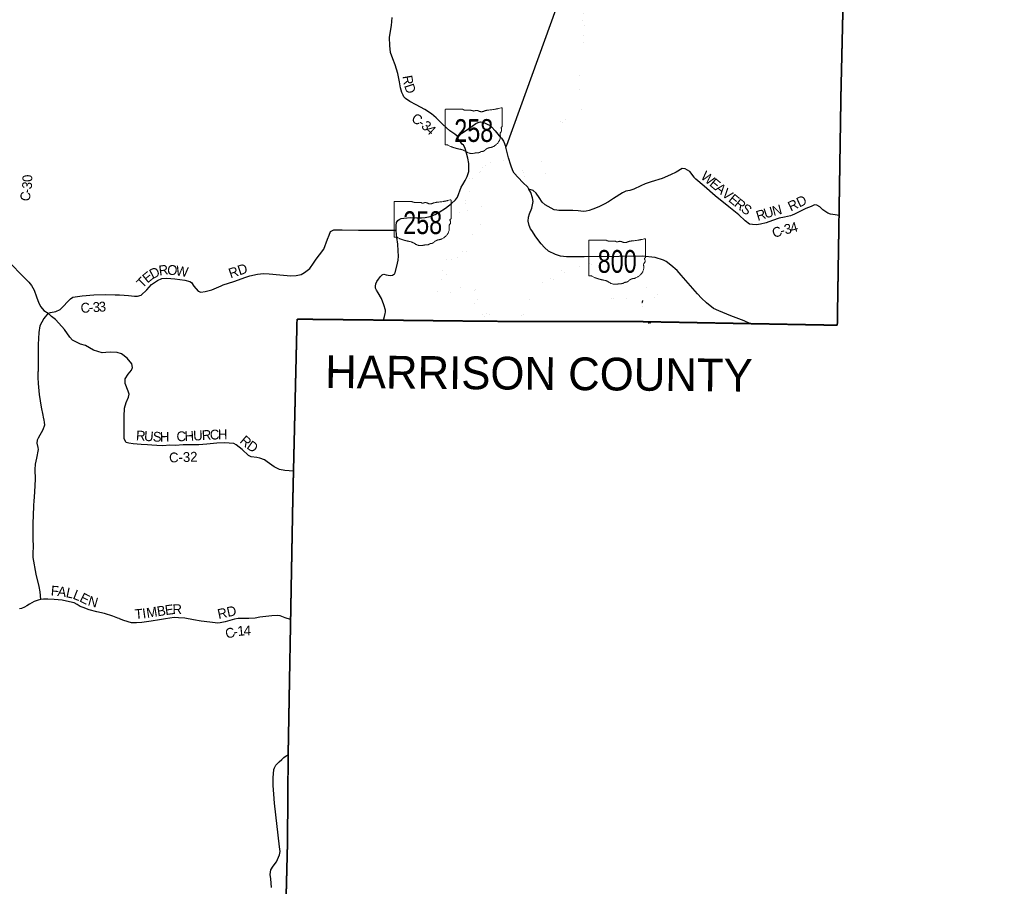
# Model space of a CAD drawing. Header units: feet. Extents: x 2045852 to 2423567, y 671180 to 1091522.
# Tile 18 of 101: x 2285023 to 2315134, y 824036 to 850522. Entities that reach past the tile are written whole.
import ezdxf
from ezdxf.enums import TextEntityAlignment as Align

# ---------------------------------------------------------------- set-up
doc = ezdxf.new("R2010")
doc.units = ezdxf.units.FT
doc.header["$MEASUREMENT"] = 0
doc.linetypes.add('OhDOT_USTN3', pattern=[0.22, 0.165, -0.055])
doc.linetypes.add('stream', pattern=[1.4, 0.7, -0.1, 0.1, -0.1, 0.1, -0.1, 0.1, -0.1])
for name, color, linetype in [('GM_X_Adjacent_County', 7, 'OhDOT_USTN3'), ('GM_X_Adjacent_County_Text', 7, 'Continuous'), ('GM_X_County', 7, 'OhDOT_USTN3'), ('GM_X_County_Road', 3, 'Continuous'), ('GM_X_County_Road_Text', 3, 'Continuous'), ('GM_X_Major_River', 5, 'stream'), ('GM_X_State_Location', 7, 'Continuous'), ('GM_X_State_Route', 1, 'Continuous'), ('GM_X_State_Shield', 7, 'Continuous')]:
    doc.layers.add(name, color=color, linetype=linetype)
doc.styles.add('Style-font30', font='font30.shx')

# ---------------------------------------------------------------- blocks, each defined once
blk = doc.blocks.new('M1-H5_3')
at = {"layer": 'GM_X_State_Shield', "color": 7, "linetype": 'Continuous', "lineweight": 13}
blk.add_rational_spline([(889, 90), (889, 366), (889, 642), (889, 642), (889, 643), (893, 663), (868, 660), (668, 605), (457, 588), (381, 580), (315, 549), (240, 521), (173, 560), (112, 595), (47, 566), (7, 549), (-22, 577), (-110, 589), (-199, 583), (-269, 581), (-324, 616), (-324, 616), (-324, 616), (-579, 616), (-834, 616), (-834, 616), (-834, 616), (-854, 614), (-851, 598), (-851, 598), (-851, 598), (-851, 70), (-851, -459), (-851, -459), (-851, -459), (-853, -474), (-835, -477), (-817, -477), (-799, -475), (-764, -473), (-747, -497), (-576, -575), (-384, -610), (-281, -631), (-203, -689), (-95, -759), (39, -728), (85, -714), (134, -717), (195, -718), (237, -683), (257, -669), (280, -677), (334, -668), (367, -632), (435, -561), (548, -554), (886, -443), (829, -154), (821, -106), (863, -70), (888, -16), (859, 37), (840, 63), (876, 72), (892, 76), (889, 90), (889, 90), (889, 90), (889, 90), (889, 90)], [1, 1, 1, 1, 1, 0.602679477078, 1, 0.993510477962, 1, 0.97918266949, 1, 0.861753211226, 1, 0.844914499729, 1, 0.780919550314, 1, 0.992003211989, 1, 0.94119849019, 1, 1, 1, 1, 1, 1, 1, 0.707106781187, 1, 1, 1, 1, 1, 1, 1, 0.729277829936, 1, 0.993307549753, 1, 0.85024490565, 1, 0.989290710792, 1, 0.968903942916, 1, 0.884615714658, 1, 0.975313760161, 1, 0.917850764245, 1, 0.834383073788, 1, 0.938481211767, 1, 0.912928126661, 1, 0.784359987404, 1, 0.905853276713, 1, 0.928432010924, 1, 0.626651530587, 1, 0.776429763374, 1, 1, 1, 1, 1], degree=2, knots=[0, 0, 0, 0.028571, 0.028571, 0.057143, 0.057143, 0.085714, 0.085714, 0.114286, 0.114286, 0.142857, 0.142857, 0.171429, 0.171429, 0.2, 0.2, 0.228571, 0.228571, 0.257143, 0.257143, 0.285714, 0.285714, 0.314286, 0.314286, 0.342857, 0.342857, 0.371429, 0.371429, 0.4, 0.4, 0.428571, 0.428571, 0.457143, 0.457143, 0.485714, 0.485714, 0.514286, 0.514286, 0.542857, 0.542857, 0.571429, 0.571429, 0.6, 0.6, 0.628571, 0.628571, 0.657143, 0.657143, 0.685714, 0.685714, 0.714286, 0.714286, 0.742857, 0.742857, 0.771429, 0.771429, 0.8, 0.8, 0.828571, 0.828571, 0.857143, 0.857143, 0.885714, 0.885714, 0.914286, 0.914286, 0.942857, 0.942857, 0.971429, 0.971429, 1, 1, 1], dxfattribs=at)
at = {"layer": 'GM_X_State_Shield', "color": 7, "linetype": 'Continuous', "lineweight": 13, "style": 'Style-font30', "width": 0.767998}
blk.add_attdef('M1-H5_3_14436', text='', height=696, dxfattribs=at).set_placement((21, -384), align=Align.CENTER)

msp = doc.modelspace()

# ---------------------------------------------------------------- linework, layer by layer
at = {"layer": 'GM_X_Adjacent_County', "flags": 128}
msp.add_lwpolyline([(2310498, 865288), (2310502, 865439), (2310607, 871396), (2310623, 872508), (2310623, 872515), (2310724, 876069), (2310806, 880375), (2310895, 887022), (2310932, 888659), (2313419, 888610), (2316068, 888558), (2320173, 888469), (2321405, 888443), (2322870, 888380), (2326331, 888233), (2326871, 888238), (2326906, 888890), (2329386, 888849), (2330717, 888841), (2331547, 888836), (2333315, 888827), (2333368, 888826), (2333670, 888820), (2335746, 888777), (2336969, 888751), (2339367, 888700), (2340249, 888682), (2342120, 888644), (2347444, 888538), (2351283, 888487), (2352442, 888459), (2354893, 888400), (2356925, 888351), (2358189, 888324), (2358194, 887744), (2360188, 887687), (2361544, 887655), (2362089, 887642), (2365466, 887563), (2366996, 887527), (2369283, 887479), (2370624, 887457), (2370930, 887452), (2374652, 887391), (2374666, 887390), (2375438, 887380), (2379467, 887325), (2382006, 887255), (2384023, 887194), (2386142, 887113), (2387317, 887101), (2387703, 887097), (2389162, 887081), (2392161, 887049), (2393068, 887038), (2396570, 887000), (2396965, 886996), (2397365, 886992), (2401014, 886966), (2402299, 886946), (2406313, 886903), (2410618, 886798), (2413251, 886732), (2416785, 886738), (2417100, 886739), (2421843, 886747), (2423542, 886750), (2423542, 886510), (2423519, 882691), (2423567, 882364), (2423514, 882170), (2423489, 880464), (2423458, 878428), (2423361, 871634), (2423348, 870773), (2422131, 870747), (2422097, 868684), (2422072, 865013), (2422063, 863549), (2422060, 863128), (2422044, 862333), (2422002, 860029), (2421850, 852389), (2421849, 852309), (2421713, 845229), (2421690, 844094), (2421685, 843884), (2421573, 839536), (2421552, 838717), (2421399, 832828), (2421282, 828305), (2421140, 822862), (2421137, 822716), (2421030, 817778), (2421004, 816240), (2420996, 815644), (2420987, 815211), (2420979, 814735), (2420917, 811040), (2420914, 810830), (2420908, 810486), (2420861, 807649), (2420846, 806767), (2420846, 806761), (2420706, 802100), (2420678, 801171), (2420649, 799953), (2420627, 798987), (2420590, 797508), (2420428, 790627), (2419591, 790653), (2417739, 790711), (2413401, 790833), (2410813, 790895), (2409069, 790937), (2404548, 791106), (2403841, 791122), (2393914, 791350), (2393907, 791350), (2393150, 791372), (2389949, 791467), (2389614, 791477), (2387747, 791532), (2385006, 791616), (2383108, 791675), (2382466, 791698), (2377803, 791864), (2377735, 791866), (2373277, 792022), (2372280, 792057), (2366869, 792251), (2364770, 792316), (2361393, 792420), (2360813, 792438), (2356332, 792624), (2356335, 793768), (2354133, 793728), (2352742, 793704), (2350653, 793669), (2348328, 793631), (2347420, 793640), (2345598, 793658), (2344679, 793667), (2341706, 793694), (2338245, 793712), (2335944, 793725), (2329535, 793800), (2324581, 793897), (2324572, 792923), (2320703, 792942), (2319605, 792982), (2317765, 792991), (2313830, 793043), (2310364, 793079), (2305819, 793124), (2303152, 793123), (2301755, 793131), (2299175, 793146), (2298035, 793128), (2293374, 793190), (2292779, 793198), (2292800, 794225), (2292913, 802612), (2292920, 803204), (2292931, 803917), (2292944, 804219), (2293017, 808570), (2293020, 810701), (2293026, 814182), (2293029, 814434), (2293031, 814619), (2293041, 815366), (2293053, 815903), (2293112, 818342), (2293117, 818552), (2293188, 821552), (2293118, 821627), (2293212, 825327), (2293233, 828059), (2293308, 832193), (2293369, 835523), (2293369, 835544), (2293396, 836726), (2293505, 841370), (2296152, 841341), (2298203, 841318), (2298984, 841309), (2299409, 841304), (2303948, 841296), (2307349, 841233), (2310027, 841184), (2310080, 844541), (2310114, 846712), (2310138, 848241), (2310214, 851520), (2310223, 851932), (2310248, 853220), (2310306, 856424), (2310398, 861026)], close=True, dxfattribs=at)
at = {"layer": 'GM_X_County', "flags": 128}
msp.add_lwpolyline([(2243670, 966925), (2245496, 967220), (2251259, 968089), (2252800, 968322), (2253355, 968407), (2253837, 968476), (2254521, 968572), (2255025, 968928), (2255796, 970471), (2256626, 972503), (2256998, 973008), (2257525, 973068), (2258050, 972955), (2258559, 972903), (2259079, 972653), (2259584, 972510), (2260105, 972490), (2261703, 971959), (2262214, 971872), (2262721, 971844), (2262781, 971821), (2263021, 971730), (2263225, 971652), (2263732, 971249), (2264085, 970742), (2264011, 970226), (2263502, 969934), (2262984, 969822), (2262477, 969650), (2261456, 968823), (2260946, 968539), (2260640, 968285), (2264331, 968240), (2265711, 968240), (2270238, 968238), (2272659, 968235), (2280722, 968218), (2285626, 968187), (2286951, 968168), (2287501, 968160), (2288216, 968150), (2292919, 968108), (2296526, 968104), (2296479, 965356), (2296448, 963511), (2296423, 960870), (2296408, 958466), (2296367, 956057), (2296281, 950996), (2296177, 947051), (2296064, 942890), (2296028, 941568), (2295972, 939486), (2295916, 936962), (2299326, 936856), (2302575, 936812), (2308259, 936694), (2311710, 936593), (2311634, 933543), (2311541, 929080), (2311333, 919259), (2311306, 917826), (2311256, 915178), (2311236, 914088), (2311214, 912955), (2311204, 912098), (2311183, 910510), (2311162, 908662), (2311142, 906658), (2311136, 904416), (2311128, 901731), (2311015, 895934), (2310932, 888659), (2310895, 887022), (2310806, 880375), (2310724, 876069), (2310623, 872515), (2310623, 872508), (2310607, 871396), (2310502, 865439), (2310498, 865288), (2310398, 861026), (2310306, 856424), (2310248, 853220), (2310223, 851932), (2310214, 851520), (2310138, 848241), (2310114, 846712), (2310080, 844541), (2310027, 841184), (2307349, 841233), (2303948, 841296), (2299409, 841304), (2298984, 841309), (2298203, 841318), (2296152, 841341), (2293505, 841370), (2293396, 836726), (2293369, 835544), (2293369, 835523), (2293308, 832193), (2293233, 828059), (2293212, 825327), (2293118, 821627), (2293188, 821552), (2293117, 818552), (2293112, 818342), (2293053, 815903), (2293041, 815366), (2293031, 814619), (2293029, 814434), (2293026, 814182), (2293020, 810701), (2293017, 808570), (2288312, 808685), (2287694, 808712), (2286396, 808723), (2285052, 808754), (2284511, 808769), (2281941, 808765), (2278607, 808857), (2275865, 808932), (2274807, 808927), (2272383, 808997), (2271583, 809017), (2268756, 809074), (2267589, 809085), (2266460, 809129), (2265363, 809148), (2262276, 809213), (2258356, 809339), (2255913, 809419), (2251689, 809473), (2251380, 809474), (2247789, 809509), (2244622, 809597), (2241725, 809678), (2240904, 809686), (2239933, 809721), (2237881, 809768), (2235157, 809813), (2235108, 809832), (2235024, 809841), (2234824, 809845), (2234064, 809837), (2233946, 809839), (2233091, 809852), (2227551, 809935), (2226694, 809947), (2224069, 810043), (2222591, 810077), (2216385, 810247), (2216269, 810252), (2215989, 810263), (2213519, 810293), (2213627, 817102), (2213655, 818136), (2213726, 820713), (2213805, 823202), (2213815, 823503), (2213879, 825865), (2213899, 826592), (2213910, 827017), (2213920, 827376), (2213958, 828780), (2214067, 832866), (2214085, 833647), (2214161, 837071), (2214172, 837601), (2214173, 837651), (2214280, 842456), (2214325, 844752), (2214394, 848299), (2214406, 850297), (2214439, 851037), (2214443, 851558), (2214446, 852454), (2214462, 853287), (2214476, 853629), (2214493, 853816), (2214491, 853997), (2214499, 854314), (2214510, 854746), (2214525, 855349), (2214553, 855578), (2214547, 856204), (2214657, 859704), (2214652, 860056), (2214703, 861291), (2214685, 861780), (2214689, 861870), (2214692, 861891), (2214706, 862018), (2214722, 862314), (2214713, 862358), (2214760, 863784), (2213059, 863767), (2212338, 863778), (2207729, 863916), (2205877, 863971), (2201653, 864097), (2200260, 864139), (2197000, 864235), (2196205, 864256), (2196155, 864257), (2196092, 864258), (2195885, 864274), (2195196, 864286), (2194935, 864288), (2191445, 864378), (2189480, 864425), (2188982, 864436), (2188457, 864449), (2187922, 864462), (2187925, 864628), (2187948, 865755), (2187948, 866033), (2188007, 867963), (2188110, 871364), (2188124, 871834), (2188182, 873967), (2188318, 879030), (2188403, 882186), (2188476, 886476), (2188490, 887264), (2188495, 887582), (2188532, 889441), (2188560, 890861), (2188613, 891479), (2190605, 891425), (2191120, 891411), (2193461, 891346), (2197423, 891265), (2199208, 891260), (2199586, 891258), (2199593, 891663), (2199711, 897821), (2199775, 901222), (2199836, 904425), (2199869, 906089), (2199891, 907113), (2199947, 909708), (2200006, 912318), (2200087, 915212), (2200143, 917325), (2200155, 917813), (2200338, 924556), (2200392, 926843), (2200484, 930897), (2200489, 931164), (2200543, 933850), (2200339, 933858), (2200406, 936209), (2200436, 937271), (2200493, 940261), (2200529, 942562), (2200560, 945010), (2200580, 945814), (2200683, 949897), (2200730, 951733), (2200755, 952721), (2200835, 955808), (2200883, 957242), (2200924, 958023), (2200215, 958030), (2199395, 958038), (2199385, 959902), (2202793, 960436), (2203294, 960508), (2204689, 960708), (2205329, 960811), (2211388, 961785), (2213677, 962155), (2216348, 962587), (2220392, 963239), (2223431, 963729), (2224410, 963887), (2224423, 963889), (2230233, 964788), (2231146, 964928), (2231408, 964969), (2232372, 965117), (2232817, 965186), (2235507, 965607), (2235785, 965650), (2240387, 966394)], close=True, dxfattribs=at)
at = {"layer": 'GM_X_County_Road', "flags": 128}
for points in [[(2298442, 846933), (2298330, 847028), (2298179, 847125), (2298077, 847219), (2297955, 847331), (2297762, 847519), (2297617, 847646), (2297414, 847779), (2297143, 847918), (2296950, 848019), (2296819, 848112), (2296775, 848166), (2296750, 848213), (2296708, 848301), (2296671, 848444), (2296642, 848623), (2296584, 848879), (2296509, 849146), (2296438, 849326), (2296365, 849521), (2296340, 849738), (2296335, 849979), (2296361, 850175), (2296391, 850343), (2296415, 850593)], [(2305654, 845701), (2305654, 845701), (2305647, 845709), (2305518, 845882), (2305372, 845967), (2305283, 845971), (2305100, 845865), (2304924, 845779), (2304674, 845674), (2304331, 845569), (2304151, 845508), (2304014, 845449), (2303804, 845343), (2303678, 845299), (2303563, 845279), (2303453, 845228), (2303185, 845054), (2303027, 844954), (2302894, 844883), (2302730, 844799), (2302547, 844732), (2302440, 844695), (2302347, 844668), (2302265, 844662), (2302104, 844677), (2301937, 844695), (2301871, 844696), (2301681, 844688), (2301507, 844688), (2301451, 844699), (2301365, 844715), (2301090, 844861), (2300999, 844945), (2300914, 845087), (2300820, 845219), (2300723, 845307), (2300597, 845339)], [(2310080, 844541), (2309957, 844558), (2309823, 844578), (2309737, 844614), (2309580, 844715), (2309496, 844803), (2309401, 844859), (2309331, 844865), (2309227, 844818), (2309064, 844750), (2308881, 844663), (2308713, 844576), (2308648, 844547), (2308593, 844528), (2308415, 844488), (2308244, 844453), (2308049, 844386), (2307852, 844314), (2307683, 844271), (2307552, 844249), (2307429, 844259), (2307341, 844269), (2307205, 844375), (2307016, 844563), (2306708, 844805), (2306293, 845142), (2305955, 845431), (2305702, 845646), (2305654, 845701)], [(2291187, 842393), (2291188, 842393), (2291245, 842417), (2291571, 842523), (2291938, 842649), (2292060, 842692), (2292296, 842743), (2292476, 842762), (2292648, 842756), (2292980, 842726), (2293311, 842690), (2293481, 842700), (2293635, 842740), (2293735, 842793), (2293891, 842919), (2294004, 843077), (2294088, 843199), (2294194, 843335), (2294326, 843514), (2294441, 843817), (2294486, 843941), (2294527, 844046), (2294626, 844103), (2294885, 844101), (2295380, 844095), (2295853, 844094), (2296312, 844088), (2296539, 844086)], [(2284338, 843656), (2284385, 843580), (2284430, 843534), (2284500, 843401), (2284567, 843298), (2284685, 843139), (2284847, 842966), (2284997, 842809), (2285153, 842655), (2285264, 842540), (2285298, 842504), (2285379, 842403), (2285465, 842253), (2285538, 842056), (2285610, 841854), (2285665, 841749), (2285765, 841637), (2285889, 841555)], [(2285889, 841555), (2285962, 841570), (2286123, 841604), (2286256, 841665), (2286366, 841763), (2286482, 841897), (2286577, 841994), (2286651, 842041), (2286934, 842087), (2287295, 842113), (2287655, 842128), (2287941, 842116), (2288071, 842118), (2288214, 842105), (2288355, 842090), (2288536, 842075), (2288628, 842073), (2288735, 842105), (2288916, 842264), (2289056, 842425), (2289240, 842555), (2289370, 842609), (2289524, 842625), (2289771, 842601), (2290074, 842557), (2290228, 842518), (2290274, 842488), (2290353, 842376), (2290485, 842224), (2290562, 842199), (2290694, 842220), (2290894, 842270), (2291187, 842393)], [(2285889, 841555), (2285765, 841388), (2285641, 841161), (2285605, 840961), (2285592, 840591), (2285591, 839952), (2285583, 839769)], [(2286125, 841346), (2286123, 841347), (2286113, 841359), (2285994, 841449), (2285889, 841555)], [(2293396, 836726), (2293134, 836744), (2292968, 836776), (2292804, 836852), (2292589, 837014), (2292506, 837071), (2292370, 837124), (2292273, 837138), (2292103, 837163), (2292017, 837205), (2291826, 837385), (2291646, 837531), (2291568, 837569), (2291425, 837582), (2291279, 837591), (2291055, 837576), (2290750, 837547), (2290502, 837533), (2290253, 837529), (2290025, 837524), (2289789, 837513), (2289613, 837514), (2289405, 837502), (2289218, 837509), (2289059, 837521), (2288928, 837533), (2288739, 837544), (2288488, 837562), (2288363, 837578), (2288280, 837598), (2288236, 837668), (2288222, 837724), (2288215, 838400), (2288227, 838653), (2288283, 838822), (2288355, 838990), (2288369, 839073), (2288340, 839174), (2288247, 839405), (2288252, 839542), (2288344, 839688), (2288442, 839806), (2288474, 839896), (2288455, 840005), (2288308, 840179), (2288133, 840309), (2288005, 840353), (2287812, 840363), (2287656, 840348), (2287549, 840340), (2287278, 840426), (2287031, 840566), (2286886, 840609), (2286642, 840730), (2286555, 840824), (2286394, 841051), (2286125, 841346)], [(2285583, 839769), (2285582, 839765), (2285574, 839588), (2285585, 839402), (2285617, 839070), (2285682, 838678), (2285732, 838440), (2285741, 838374), (2285763, 838286), (2285772, 838225), (2285781, 838133), (2285726, 837986), (2285588, 837728), (2285557, 837668), (2285551, 837576), (2285575, 837450), (2285586, 837391), (2285539, 837124), (2285500, 836939), (2285489, 836774), (2285492, 836481), (2285472, 836091), (2285453, 835795), (2285448, 835700), (2285445, 835656), (2285424, 835118)], [(2285424, 835118), (2285424, 835113), (2285423, 835081), (2285428, 834654), (2285431, 834423), (2285425, 834222), (2285421, 834086), (2285514, 833576), (2285604, 833202), (2285636, 833035), (2285662, 832801)], [(2288065, 832217), (2288024, 832232), (2287873, 832292), (2287619, 832370), (2287381, 832429), (2287148, 832488), (2286960, 832555), (2286872, 832593), (2286777, 832653), (2286689, 832702), (2286551, 832734), (2286322, 832783), (2286082, 832805), (2285888, 832812), (2285751, 832811), (2285662, 832801), (2285592, 832785), (2285467, 832743), (2285320, 832662), (2285245, 832610), (2285172, 832570), (2285081, 832529), (2285017, 832517)], [(2293308, 832193), (2293145, 832246), (2292986, 832302), (2292905, 832314), (2292733, 832306), (2292546, 832283), (2292364, 832264), (2292229, 832235), (2292033, 832226), (2291879, 832222), (2291793, 832222), (2291705, 832218), (2291596, 832198), (2291445, 832161), (2291309, 832122), (2291158, 832093), (2291084, 832083), (2290838, 832107), (2290572, 832143), (2290340, 832176), (2290069, 832235), (2289878, 832245), (2289749, 832247), (2289485, 832206), (2289297, 832183), (2289039, 832140), (2288758, 832099), (2288594, 832089), (2288446, 832088), (2288208, 832164), (2288074, 832213), (2288065, 832217)]]:
    msp.add_lwpolyline(points, dxfattribs=at)
at = {"layer": 'GM_X_Major_River'}
for p, q in [((2304072, 841939), (2304051, 841861)), ((2299389, 841322), (2299485, 841319)), ((2300041, 841312), (2300176, 841310)), ((2304247, 841254), (2304322, 841253))]:
    msp.add_line(p, q, dxfattribs=at)
at = {"layer": 'GM_X_Major_River', "ltscale": 0.333, "const_width": 0.18, "flags": 128}
for points in [[(2303535, 852103), (2303537, 852071), (2303538, 851999), (2303555, 851933), (2303564, 851869), (2303569, 851819), (2303574, 851751), (2303570, 851699), (2303561, 851645), (2303536, 851580), (2303515, 851510), (2303502, 851445), (2303469, 851375), (2303444, 851304), (2303415, 851238), (2303376, 851171), (2303302, 851124), (2303236, 851131), (2303166, 851175), (2303115, 851192), (2303053, 851187), (2303002, 851172), (2302932, 851159), (2302849, 851106), (2302791, 851061), (2302724, 850992), (2302667, 850938), (2302616, 850897), (2302554, 850860), (2302493, 850817), (2302421, 850780), (2302354, 850761), (2302284, 850722), (2302229, 850659), (2302214, 850595), (2302217, 850533), (2302230, 850471), (2302265, 850405), (2302297, 850332), (2302322, 850262), (2302335, 850192), (2302312, 850119), (2302269, 850047), (2302234, 849982), (2302219, 849932), (2302206, 849875), (2302185, 849809), (2302162, 849739), (2302146, 849680), (2302135, 849628), (2302128, 849570), (2302127, 849492), (2302130, 849426), (2302129, 849360), (2302127, 849307), (2302120, 849247), (2302117, 849193), (2302116, 849127), (2302115, 849055), (2302120, 848989), (2302147, 848921), (2302136, 848853), (2302130, 848790), (2302123, 848716), (2302126, 848656), (2302127, 848602), (2302136, 848526), (2302143, 848474), (2302149, 848420), (2302154, 848368), (2302157, 848316), (2302156, 848244), (2302154, 848192), (2302163, 848122), (2302166, 848062), (2302165, 847995), (2302160, 847939), (2302139, 847873), (2302083, 847824), (2302024, 847781), (2301939, 847718), (2301867, 847689), (2301800, 847644), (2301731, 847589), (2301671, 847534), (2301602, 847463), (2301545, 847416), (2301494, 847379), (2301428, 847330), (2301377, 847298), (2301308, 847240), (2301274, 847190), (2301233, 847121), (2301218, 847055), (2301225, 846989), (2301244, 846925), (2301269, 846851), (2301289, 846797), (2301302, 846741), (2301317, 846667), (2301322, 846617)], [(2301032, 845425), (2301077, 845498), (2301102, 845554), (2301115, 845609), (2301123, 845659), (2301126, 845719), (2301109, 845783), (2301098, 845853), (2301091, 845905), (2301081, 845975), (2301064, 846043), (2301051, 846097), (2301050, 846163), (2301067, 846219), (2301083, 846272), (2301136, 846336), (2301189, 846369), (2301241, 846400), (2301299, 846417), (2301350, 846439), (2301387, 846506), (2301401, 846556), (2301410, 846619), (2301407, 846673), (2301388, 846747), (2301371, 846798), (2301347, 846868), (2301326, 846934), (2301309, 847002), (2301302, 847060), (2301331, 847111), (2301388, 847189), (2301445, 847246), (2301497, 847297), (2301566, 847352), (2301617, 847387), (2301671, 847422), (2301734, 847469), (2301806, 847524), (2301871, 847563), (2301934, 847600), (2301990, 847636), (2302041, 847673), (2302111, 847702), (2302178, 847737), (2302230, 847796), (2302243, 847848), (2302252, 847924), (2302245, 847992), (2302232, 848056), (2302221, 848118), (2302222, 848199), (2302215, 848265), (2302206, 848345), (2302207, 848407), (2302209, 848465), (2302210, 848515), (2302207, 848583), (2302204, 848635), (2302206, 848693), (2302207, 848747), (2302218, 848818), (2302223, 848888), (2302214, 848962), (2302199, 849036), (2302202, 849086), (2302220, 849136), (2302215, 849200), (2302206, 849260), (2302199, 849338), (2302198, 849409), (2302199, 849471), (2302210, 849537), (2302215, 849605), (2302216, 849669), (2302230, 849738), (2302251, 849806), (2302278, 849872), (2302305, 849947), (2302330, 849997), (2302365, 850068), (2302394, 850132), (2302387, 850202), (2302382, 850273), (2302373, 850343), (2302350, 850408), (2302314, 850478), (2302285, 850546), (2302304, 850612), (2302357, 850685), (2302418, 850718), (2302470, 850733), (2302538, 850759), (2302607, 850796), (2302666, 850839), (2302719, 850910), (2302787, 850975), (2302856, 851024), (2302925, 851059), (2302991, 851110), (2303011, 851108)], [(2302750, 851019), (2302724, 850992), (2302667, 850938), (2302616, 850897), (2302554, 850860), (2302493, 850817), (2302421, 850780), (2302354, 850761), (2302284, 850722), (2302229, 850659), (2302214, 850595), (2302217, 850533), (2302230, 850471), (2302265, 850405), (2302297, 850332), (2302322, 850262), (2302335, 850192), (2302312, 850119), (2302269, 850047), (2302234, 849982), (2302219, 849932), (2302206, 849875), (2302185, 849809), (2302162, 849739), (2302146, 849680), (2302135, 849628), (2302128, 849570), (2302127, 849492), (2302130, 849426), (2302129, 849360), (2302127, 849307), (2302120, 849247), (2302117, 849193), (2302116, 849127), (2302115, 849055), (2302120, 848989), (2302147, 848921), (2302136, 848853), (2302130, 848790), (2302123, 848716), (2302126, 848656), (2302127, 848602), (2302136, 848526), (2302143, 848474), (2302149, 848420), (2302154, 848368), (2302157, 848316), (2302156, 848244), (2302154, 848192), (2302163, 848122), (2302166, 848062), (2302165, 847995), (2302160, 847939), (2302139, 847873), (2302083, 847824), (2302024, 847781), (2301939, 847718), (2301867, 847689), (2301800, 847644), (2301731, 847589), (2301671, 847534), (2301602, 847463), (2301545, 847416), (2301494, 847379), (2301428, 847330), (2301377, 847298), (2301308, 847240), (2301274, 847190), (2301233, 847121), (2301218, 847055), (2301225, 846989), (2301244, 846925), (2301269, 846851), (2301289, 846797), (2301302, 846741), (2301317, 846667), (2301322, 846617)], [(2301322, 846617), (2301317, 846551), (2301244, 846482), (2301172, 846455), (2301101, 846420), (2301041, 846377), (2301006, 846307), (2300979, 846238), (2300970, 846186)], [(2300970, 846186), (2300970, 846172), (2300985, 846112), (2300996, 846038), (2301005, 845982), (2301025, 845920), (2301036, 845850), (2301043, 845798), (2301034, 845722), (2301019, 845649), (2300988, 845583), (2300961, 845520), (2300897, 845481), (2300827, 845480), (2300761, 845502), (2300704, 845567), (2300631, 845630), (2300573, 845684), (2300506, 845751), (2300459, 845810), (2300428, 845864), (2300388, 845934), (2300353, 845999), (2300312, 846051), (2300271, 846114), (2300242, 846170), (2300196, 846226), (2300145, 846253), (2300083, 846278), (2300015, 846299), (2299965, 846305), (2299889, 846294), (2299837, 846287), (2299773, 846282), (2299701, 846269), (2299650, 846255), (2299592, 846234), (2299520, 846209), (2299469, 846186), (2299381, 846145), (2299314, 846110), (2299251, 846061), (2299179, 846022), (2299122, 845993), (2299064, 845960), (2299005, 845903), (2298942, 845844), (2298867, 845771), (2298808, 845696), (2298771, 845624), (2298753, 845563), (2298738, 845501), (2298763, 845425), (2298780, 845371), (2298787, 845303), (2298790, 845241), (2298771, 845181), (2298727, 845116), (2298690, 845057), (2298635, 844994), (2298574, 844924), (2298517, 844861), (2298476, 844808), (2298460, 844750), (2298459, 844690), (2298478, 844622), (2298531, 844588), (2298597, 844587), (2298650, 844610), (2298705, 844663), (2298773, 844716), (2298836, 844753), (2298888, 844777), (2298943, 844802), (2299015, 844799), (2299082, 844780), (2299124, 844720), (2299119, 844660), (2299094, 844582), (2299081, 844521), (2299072, 844451), (2299057, 844387), (2299030, 844316), (2299009, 844252), (2298982, 844183), (2298970, 844127), (2298939, 844054), (2298894, 844004), (2298841, 843947), (2298802, 843882), (2298781, 843808), (2298746, 843729), (2298723, 843663), (2298707, 843608), (2298692, 843558), (2298647, 843507), (2298594, 843449), (2298539, 843388), (2298479, 843351), (2298413, 843320), (2298344, 843293)], [(2298877, 845186), (2298876, 845214), (2298859, 845286), (2298846, 845356), (2298831, 845412), (2298817, 845482), (2298812, 845548), (2298827, 845600), (2298856, 845653), (2298892, 845703), (2298955, 845764), (2299026, 845811), (2299091, 845850), (2299159, 845895), (2299226, 845938), (2299295, 845999), (2299365, 846052), (2299440, 846093), (2299508, 846120), (2299583, 846145), (2299635, 846164), (2299687, 846179), (2299766, 846202), (2299820, 846211), (2299872, 846211), (2299944, 846214), (2300012, 846215), (2300076, 846206), (2300151, 846161), (2300207, 846098), (2300246, 846032), (2300285, 845962), (2300328, 845893), (2300393, 845821), (2300438, 845768), (2300469, 845700), (2300521, 845631), (2300570, 845569), (2300627, 845520), (2300690, 845455), (2300758, 845427), (2300831, 845380), (2300907, 845361), (2300959, 845374), (2301032, 845425)], [(2299375, 841507), (2299307, 841544), (2299252, 841565), (2299198, 841585), (2299144, 841608), (2299075, 841647), (2299035, 841707), (2299026, 841775), (2299025, 841849), (2299028, 841927), (2299037, 841981), (2299040, 842048), (2299027, 842118), (2299010, 842189), (2298985, 842255), (2298916, 842318), (2298864, 842344), (2298796, 842369), (2298692, 842388), (2298640, 842377), (2298586, 842364), (2298522, 842339), (2298437, 842286), (2298366, 842253), (2298300, 842226), (2298248, 842207), (2298181, 842170), (2298129, 842138), (2298074, 842109), (2298018, 842078), (2297947, 842055), (2297883, 842056), (2297834, 842112), (2297801, 842183), (2297784, 842249), (2297769, 842317), (2297780, 842386), (2297842, 842431), (2297923, 842488), (2297976, 842527), (2298023, 842587), (2298071, 842644), (2298094, 842708), (2298069, 842788), (2298038, 842858), (2297991, 842932), (2297964, 842989), (2297937, 843045), (2297924, 843117), (2297968, 843182), (2298033, 843193), (2298101, 843194), (2298170, 843178), (2298245, 843195), (2298297, 843204), (2298365, 843227), (2298430, 843258), (2298482, 843281), (2298547, 843330), (2298613, 843361), (2298664, 843407), (2298699, 843464), (2298734, 843541), (2298756, 843595), (2298775, 843653), (2298800, 843728), (2298833, 843797), (2298868, 843865), (2298927, 843928), (2298996, 843985), (2299045, 844054), (2299073, 844106), (2299094, 844159), (2299113, 844243), (2299126, 844301), (2299133, 844352), (2299149, 844410), (2299166, 844472), (2299175, 844523), (2299192, 844603), (2299201, 844661), (2299194, 844731), (2299171, 844791), (2299111, 844844), (2299037, 844858), (2298967, 844865), (2298907, 844868), (2298851, 844845), (2298786, 844792), (2298734, 844751), (2298657, 844700), (2298589, 844667), (2298517, 844690), (2298522, 844752), (2298551, 844821), (2298621, 844882), (2298690, 844945), (2298761, 845018), (2298824, 845093), (2298877, 845186)], [(2298344, 843293), (2298292, 843278), (2298240, 843284), (2298174, 843291), (2298112, 843296), (2298036, 843279), (2297965, 843264), (2297891, 843233), (2297844, 843176), (2297840, 843122), (2297855, 843048), (2297880, 842984), (2297911, 842918), (2297952, 842853), (2297985, 842799), (2298005, 842747), (2298006, 842665), (2297955, 842608), (2297882, 842573), (2297810, 842530), (2297751, 842459), (2297710, 842387), (2297693, 842314), (2297692, 842248), (2297711, 842194), (2297758, 842123), (2297779, 842053), (2297818, 841981), (2297884, 841934), (2297956, 841951), (2298013, 841986), (2298069, 842011), (2298133, 842040), (2298184, 842060), (2298242, 842097), (2298297, 842134), (2298357, 842167), (2298411, 842190), (2298464, 842226), (2298522, 842255), (2298591, 842280), (2298645, 842303), (2298697, 842318), (2298765, 842316), (2298837, 842299), (2298899, 842266), (2298946, 842203), (2298955, 842147), (2298966, 842079), (2298970, 842025), (2298969, 841968), (2298956, 841902), (2298939, 841838), (2298928, 841772), (2298927, 841695), (2298952, 841626), (2299014, 841576), (2299067, 841557), (2299133, 841534), (2299209, 841489), (2299282, 841437), (2299343, 841382), (2299389, 841322)], [(2304200, 841526), (2304177, 841586), (2304152, 841660), (2304133, 841720), (2304124, 841792), (2304125, 841858), (2304146, 841908), (2304204, 841969), (2304267, 842012), (2304319, 842027), (2304377, 842028), (2304448, 842045), (2304514, 842104), (2304539, 842164), (2304536, 842230), (2304515, 842304), (2304470, 842362), (2304406, 842405), (2304356, 842412), (2304282, 842411), (2304202, 842400), (2304140, 842383), (2304087, 842345), (2304026, 842282), (2303969, 842207), (2303909, 842154), (2303840, 842107), (2303773, 842064), (2303701, 842027), (2303650, 842008), (2303582, 841989), (2303526, 842000), (2303446, 842011), (2303390, 842019), (2303337, 842028), (2303281, 842033), (2303225, 842047), (2303165, 842064), (2303103, 842083), (2303049, 842100), (2302988, 842138), (2302927, 842201), (2302896, 842275), (2302878, 842345), (2302865, 842415), (2302848, 842467), (2302819, 842528), (2302756, 842590), (2302706, 842647), (2302709, 842715), (2302736, 842784), (2302739, 842834), (2302722, 842902), (2302683, 842969), (2302617, 843011), (2302567, 843028), (2302511, 843043), (2302424, 843068), (2302348, 843079), (2302276, 843078), (2302222, 843074), (2302166, 843067), (2302113, 843058), (2302057, 843045), (2301997, 843037), (2301913, 843015), (2301848, 842997), (2301794, 842964), (2301725, 842933), (2301653, 842894), (2301580, 842841), (2301514, 842806), (2301433, 842741), (2301370, 842690), (2301309, 842649), (2301245, 842610), (2301174, 842567), (2301108, 842538), (2301045, 842509), (2300973, 842462), (2300910, 842425), (2300854, 842396), (2300801, 842367), (2300733, 842340), (2300670, 842292), (2300625, 842221), (2300618, 842153), (2300614, 842086), (2300611, 842034), (2300604, 841968), (2300599, 841902), (2300588, 841835), (2300553, 841765), (2300486, 841690), (2300421, 841629), (2300363, 841580), (2300296, 841531), (2300225, 841478), (2300160, 841423), (2300041, 841312)], [(2300176, 841310), (2300268, 841396), (2300339, 841441), (2300403, 841490), (2300466, 841545), (2300531, 841610), (2300578, 841675), (2300625, 841736), (2300652, 841802), (2300665, 841879), (2300658, 841953), (2300651, 842015), (2300669, 842081), (2300680, 842131), (2300699, 842196), (2300740, 842268), (2300805, 842313), (2300889, 842353), (2300962, 842392), (2301016, 842418), (2301083, 842443), (2301135, 842470), (2301191, 842491), (2301242, 842528), (2301328, 842571), (2301393, 842608), (2301458, 842657), (2301528, 842712), (2301579, 842748), (2301645, 842781), (2301708, 842822), (2301762, 842855), (2301813, 842882), (2301871, 842907), (2301932, 842940), (2301998, 842960), (2302126, 842986), (2302177, 842997), (2302241, 843000), (2302293, 843002), (2302347, 843013), (2302411, 843004), (2302473, 842995), (2302544, 842966), (2302608, 842920), (2302649, 842859), (2302658, 842793), (2302635, 842724), (2302610, 842658), (2302608, 842596), (2302667, 842546), (2302742, 842493), (2302793, 842420), (2302806, 842346), (2302814, 842290), (2302827, 842224), (2302850, 842152), (2302891, 842092), (2302964, 842043), (2303014, 842030), (2303064, 842018), (2303154, 841996), (2303204, 841990), (2303280, 841979), (2303352, 841968), (2303418, 841955), (2303468, 841948), (2303532, 841944), (2303592, 841943), (2303644, 841940), (2303700, 841945), (2303772, 841968), (2303829, 842002), (2303899, 842043), (2303954, 842104), (2304001, 842175), (2304066, 842230), (2304124, 842277), (2304187, 842322), (2304265, 842351), (2304343, 842342), (2304405, 842297), (2304442, 842227), (2304429, 842173)], [(2304429, 842173), (2304376, 842145), (2304325, 842132), (2304273, 842121), (2304221, 842088), (2304170, 842053), (2304118, 842001), (2304080, 841950), (2304072, 841939)], [(2304051, 841861), (2304050, 841789), (2304069, 841723), (2304080, 841671), (2304094, 841615), (2304103, 841557), (2304128, 841489), (2304159, 841427), (2304247, 841254)], [(2299485, 841319), (2299467, 841384), (2299432, 841455), (2299375, 841507)], [(2304322, 841253), (2304255, 841391), (2304226, 841456), (2304200, 841526)]]:
    msp.add_lwpolyline(points, dxfattribs=at)
at = {"layer": 'GM_X_State_Route', "flags": 128}
for points in [[(2307349, 841233), (2307180, 841315), (2306770, 841476), (2306401, 841621), (2306241, 841699), (2306022, 841870), (2305876, 842015), (2305747, 842144), (2305250, 842718), (2305131, 842855), (2304935, 843021), (2304794, 843135), (2304709, 843175), (2304455, 843251), (2304064, 843293), (2303352, 843288), (2302284, 843280), (2302051, 843278), (2301743, 843276), (2301563, 843299), (2301404, 843351), (2301195, 843452), (2301070, 843565), (2300975, 843669), (2300812, 843891), (2300680, 844076), (2300641, 844130), (2300601, 844231), (2300573, 844369), (2300582, 844483), (2300613, 844586), (2300683, 844759), (2300721, 844968), (2300710, 845078), (2300654, 845239), (2300597, 845339), (2300560, 845403), (2300408, 845549), (2300264, 845698), (2300145, 845835), (2300109, 845903), (2300040, 846081), (2299971, 846302), (2299888, 846629), (2299916, 846688), (2300517, 848344), (2301253, 850373), (2301861, 852051)], [(2298558, 846722), (2298513, 846769), (2298449, 846828), (2298440, 846860), (2298427, 846903), (2298442, 846933), (2298463, 846976), (2298547, 847053), (2298748, 847192), (2298975, 847347), (2299040, 847381), (2299116, 847397), (2299196, 847393), (2299279, 847353), (2299342, 847319)], [(2299342, 847319), (2299387, 847295), (2299417, 847272), (2299448, 847249), (2299563, 847122), (2299685, 846978), (2299753, 846906), (2299779, 846875), (2299819, 846807), (2299851, 846736), (2299888, 846629)], [(2296152, 841341), (2296180, 841450), (2296202, 841544), (2296207, 841585), (2296205, 841643), (2296163, 841808), (2296084, 841997), (2295981, 842178), (2295931, 842259), (2295904, 842317), (2295902, 842381), (2295914, 842445), (2295944, 842518), (2295996, 842594), (2296054, 842672), (2296107, 842727), (2296124, 842736), (2296160, 842743), (2296233, 842722), (2296355, 842700), (2296427, 842719), (2296486, 842757), (2296496, 842772), (2296505, 842786), (2296579, 843084), (2296599, 843171), (2296608, 843292), (2296599, 843458), (2296582, 843662), (2296556, 843870), (2296539, 844066), (2296539, 844086), (2296539, 844233), (2296550, 844323), (2296585, 844386), (2296626, 844415), (2296685, 844443), (2296773, 844461), (2296982, 844473), (2297170, 844466), (2297312, 844471), (2297424, 844480), (2297573, 844510), (2297727, 844567), (2297851, 844640), (2298040, 844759), (2298232, 844905), (2298353, 845020), (2298407, 845100), (2298456, 845209), (2298486, 845296), (2298529, 845408), (2298571, 845483), (2298649, 845608), (2298712, 845726), (2298754, 845883), (2298763, 846012), (2298756, 846124), (2298725, 846287), (2298687, 846441), (2298657, 846552), (2298631, 846620), (2298591, 846687), (2298558, 846722)], [(2292722, 823997), (2292701, 824267), (2292683, 824401), (2292706, 824540), (2292775, 824656), (2292875, 824789), (2292969, 824993), (2292986, 825100), (2292968, 825243), (2292813, 826573), (2292791, 826857), (2292772, 827117), (2292778, 827352), (2292793, 827603), (2292819, 827661), (2292861, 827741), (2292956, 827845), (2293037, 827912), (2293103, 827973), (2293167, 828023), (2293233, 828059)]]:
    msp.add_lwpolyline(points, dxfattribs=at)

# ---------------------------------------------------------------- block references
at = {"layer": 'GM_X_State_Shield', "color": 7, "linetype": 'Continuous', "lineweight": 13}
ref = msp.add_blockref('M1-H5_3', (2298888, 847171), dxfattribs=at)
ref.add_attrib('M1-H5_3_27656', '258', dxfattribs={"linetype": 'Continuous', "height": 696.1, "style": 'Style-font30', "width": 0.767998}).set_placement((2298909, 846787), align=Align.CENTER)
ref = msp.add_blockref('M1-H5_3', (2297326, 844355), dxfattribs=at)
ref.add_attrib('M1-H5_3_27656', '258', dxfattribs={"linetype": 'Continuous', "height": 696.1, "style": 'Style-font30', "width": 0.767998}).set_placement((2297347, 843971), align=Align.CENTER)
ref = msp.add_blockref('M1-H5_3', (2303275, 843171), dxfattribs=at)
ref.add_attrib('M1-H5_3_27656', '800', dxfattribs={"linetype": 'Continuous', "height": 696.1, "style": 'Style-font30', "width": 0.767998}).set_placement((2303296, 842787), align=Align.CENTER)

# ---------------------------------------------------------------- texts
at = {"layer": 'GM_X_Adjacent_County_Text', "style": 'Style-font30'}
msp.add_text('HARRISON COUNTY', height=1000, rotation=359.5042, dxfattribs=at).set_placement((2294362, 839268))
at = {"layer": 'GM_X_County_Road_Text', "style": 'Style-font30'}
for s, rotation, p in [('R', 279.8249, (2296725, 848796)), ('D', 288.1761, (2296778, 848508)), ('C', 330.4681, (2296977, 847423)), ('-', 326.0978, (2297186, 847304)), ('3', 318.8151, (2297280, 847242)), ('4', 317.0647, (2297417, 847122)), ('W', 320.543, (2305826, 845690)), ('3', 82.06, (2285383, 845328)), ('0', 92.3484, (2285411, 845570)), ('E', 320.539, (2306094, 845470)), ('C', 80.4722, (2285321, 844955)), ('-', 80.6904, (2285362, 845199)), ('A', 320.5428, (2306268, 845327)), ('V', 320.5424, (2306472, 845159)), ('E', 320.5444, (2306675, 844991)), ('R', 321.4396, (2306853, 844846)), ('RD', 25.5378, (2308605, 844656)), ('S', 324.0975, (2307057, 844683)), ('R', 17.0772, (2307596, 844372)), ('U', 17.0018, (2307831, 844444)), ('N', 14.6353, (2308081, 844520)), ('4', 15.5062, (2308632, 844003)), ('C', 18.904, (2308093, 843847)), ('-', 15.9583, (2308323, 843926)), ('3', 12.7777, (2308437, 843959)), ('E', 39.4182, (2288929, 842455)), ('D', 27.7397, (2289089, 842589)), ('R', 7.9684, (2289296, 842703)), ('O', 354.4837, (2289522, 842737)), ('W', 351.4469, (2289780, 842712)), ('RD', 18.5904, (2291472, 842615)), ('T', 46.4396, (2288781, 842299)), ('C', 5.1902, (2286899, 841556)), ('-', 3.4916, (2287142, 841578)), ('3', 3.2751, (2287265, 841585)), ('3', 3.1969, (2287449, 841596)), ('H', 1.1804, (2291089, 837697)), ('R', 355.777, (2288572, 837671)), ('U', 355.8187, (2288818, 837653)), ('S', 356.6296, (2289086, 837633)), ('H', 1.1397, (2289314, 837621)), ('C', 2.9638, (2289826, 837632)), ('H', 2.962, (2290072, 837644)), ('U', 2.9628, (2290336, 837658)), ('R', 2.9599, (2290600, 837672)), ('C', 2.9363, (2290846, 837684)), ('R', 319.4673, (2291731, 837614)), ('D', 324.8906, (2291942, 837435)), ('C-32', 1.9913, (2289596, 836988)), ('F', 354.9807, (2285966, 832928)), ('A', 352.5623, (2286165, 832910)), ('L', 347.99, (2286420, 832877)), ('L', 338.2416, (2286627, 832834)), ('E', 333.0708, (2286829, 832754)), ('N', 344.3939, (2287089, 832629)), ('B', 8.3297, (2289242, 832287)), ('E', 7.8022, (2289485, 832323)), ('R', 0.9914, (2289698, 832353)), ('RD', 12.4173, (2291108, 832203)), ('T', 4.6206, (2288553, 832202)), ('I', 8.1573, (2288797, 832222)), ('M', 8.32, (2288919, 832240)), ('1', 5.6138, (2291697, 831685)), ('4', 0.7806, (2291874, 831703)), ('C', 13.279, (2291348, 831603)), ('-', 12.9022, (2291587, 831659))]:
    msp.add_text(s, height=300, rotation=rotation, dxfattribs=at).set_placement(p)
at = {"layer": 'GM_X_State_Location', "style": 'Style-font30'}
for s, p in [('258', (2298535, 847098)), ('258', (2296973, 844282)), ('800', (2302922, 843098))]:
    msp.add_text(s, height=0.0000833, rotation=0, dxfattribs=at).set_placement(p)
for s, p in [('s', (2298888, 847171)), ('r', (2298888, 847171)), ('s', (2297326, 844355)), ('r', (2297326, 844355)), ('s', (2303275, 843171)), ('r', (2303275, 843171))]:
    msp.add_text(s, height=0.0000833, dxfattribs=at).set_placement(p, align=Align.MIDDLE_CENTER)

doc.saveas('drawing.dxf')
